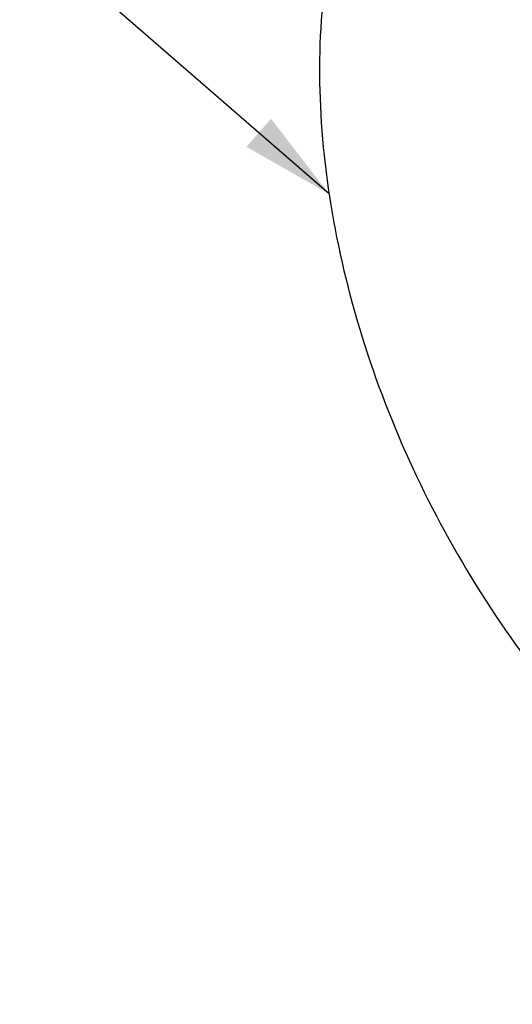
# Model space of a CAD drawing. Header units: inches. Extents: x 0 to 34, y 0 to 22.
# Tile 89 of 175: x 19.2 to 20, y 11.9 to 13.6. Entities that reach past the tile are written whole.
import ezdxf

# ---------------------------------------------------------------- set-up
doc = ezdxf.new("R2010")
doc.units = ezdxf.units.IN
doc.header["$LTSCALE"] = 1.87
doc.header["$MEASUREMENT"] = 0
doc.layers.get('0').update_dxf_attribs({"linetype": 'CONTINUOUS'})
doc.layers.add('7_ALL_FEATURES', color=7, linetype='CONTINUOUS')
doc.layers.add('94_3D_NOTES', color=7, linetype='CONTINUOUS')
doc.styles.get("Standard").update_dxf_attribs({"font": 'txt', "width": 0.8})
doc.dimstyles.get("Standard").update_dxf_attribs({"dimtxt": 0.14, "dimasz": 0.156, "dimexe": 0.125, "dimexo": 0.0625, "dimgap": 0.09, "dimtad": 0, "dimtih": 1, "dimtoh": 1, "dimdec": 3, "dimzin": 4, "dimdsep": 46, "dimtxsty": 'Standard', "dimblk": '_FILLED', "dimblk1": '_FILLED', "dimblk2": '_FILLED', "dimcen": 0.09, "dimadec": 0, "dimazin": 0, "dimtol": 1, "dimtp": 0.001, "dimtm": 0.001, "dimtfac": 1, "dimtdec": 3, "dimtofl": 0, "dimtmove": 0, "dimatfit": 3, "dimldrblk": '_FILLED', "dimfxl": 0, "dimtolj": 1, "dimtzin": 4, "dimarcsym": 0})

# ---------------------------------------------------------------- blocks, each defined once
blk = doc.blocks.new('_FILLED')
at = {"color": 0, "linetype": 'ByBlock'}
blk.add_solid([(0, 0), (-1, 0.2), (-1, -0.2)], dxfattribs=at)

msp = doc.modelspace()

# ---------------------------------------------------------------- linework, layer by layer
at = {"layer": '7_ALL_FEATURES', "color": 7, "linetype": 'Continuous'}
msp.add_open_spline([(20.079056, 14.228874), (20.055099, 14.215018), (20.008788, 14.183909), (19.945723, 14.128071), (19.889453, 14.063476), (19.840456, 13.990735), (19.799155, 13.910482), (19.754034, 13.792496), (19.719464, 13.629236), (19.713161, 13.420002), (19.741162, 13.200902), (19.802416, 12.979266), (19.894798, 12.762464), (20.015185, 12.55777), (20.159531, 12.372061), (20.32301, 12.21159), (20.50024, 12.08177), (20.685357, 11.987052), (20.844045, 11.939418), (20.968324, 11.922853), (21.057952, 11.920982), (21.144726, 11.929517), (21.200704, 11.942247), (21.227817, 11.950315)], degree=3, knots=[0, 0, 0, 0, 0.02522052, 0.05066313, 0.07655209, 0.10307842, 0.13039671, 0.1586233, 0.21799935, 0.28143621, 0.34854683, 0.4185375, 0.49033431, 0.56270169, 0.63435511, 0.70407157, 0.77080258, 0.83379367, 0.8927114, 0.92072619, 0.94785333, 0.97422072, 1, 1, 1, 1], dxfattribs=at)

# ---------------------------------------------------------------- leaders
at = {"layer": '94_3D_NOTES', "color": 2, "linetype": 'Continuous', "annotation_type": 0, "has_hookline": 1, "hookline_direction": 1, "text_width": 2.70797}
msp.add_leader([(19.733133, 13.277517), (18.780873, 14.105123), (18.600873, 14.105123)], dimstyle='Standard', override={"dimtad": 0}, dxfattribs=at)

doc.saveas('drawing.dxf')
